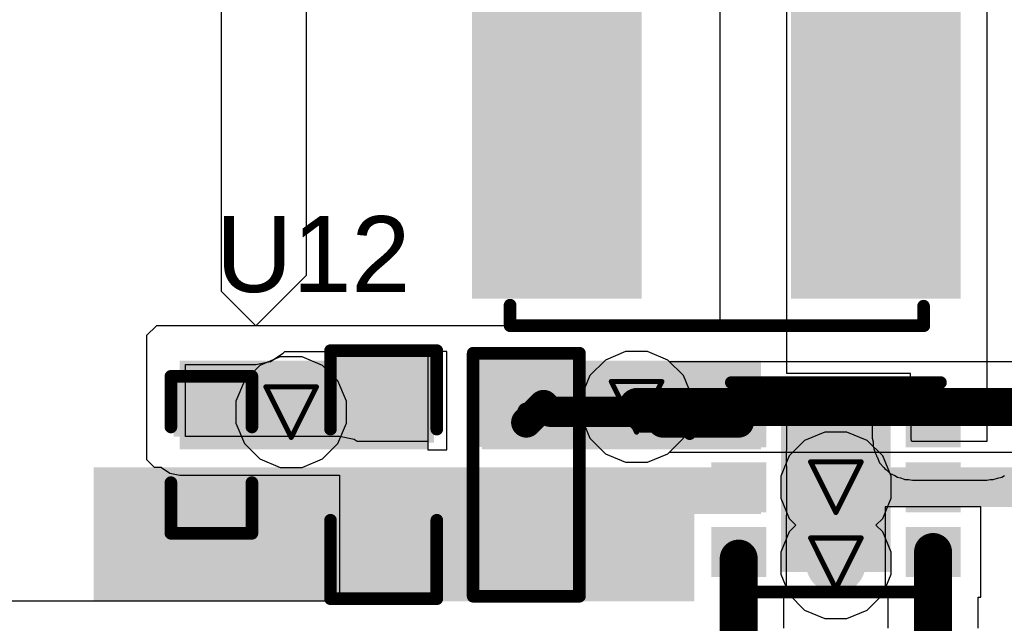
# Model space of a CAD drawing. Header units: inches. Extents: x 0 to 12.2, y 0 to 7.
# Tile 89 of 154: x 0.345 to 0.734, y 3.129 to 3.368. Entities that reach past the tile are written whole.
import ezdxf

# ---------------------------------------------------------------- set-up
doc = ezdxf.new("R2010")
doc.units = ezdxf.units.IN
doc.header["$MEASUREMENT"] = 0
for name, color, linetype in [('Bottom Layer', 5, 'Continuous'), ('Drill Drawing', 1, 'Continuous'), ('Layer 1', 16, 'Continuous'), ('Layer 2', 76, 'Continuous'), ('Top Layer', 1, 'Continuous'), ('Top Overlay', 2, 'Continuous'), ('Top Paste', 8, 'Continuous'), ('Top Solder', 216, 'Continuous'), ('Via Holes', 16, 'Continuous')]:
    doc.layers.add(name, color=color, linetype=linetype)
doc.styles.add('Arial', font='txt', dxfattribs={"height": 0.2})

# ---------------------------------------------------------------- blocks, each defined once
blk = doc.blocks.new('WSON_6_EP_2_2__19')
at = {"layer": 'Top Layer'}
for points in [[(-0.02953, 0.03347), (-0.02953, 0.01772), (-0.04725, 0.01772), (-0.04725, 0.03347)], [(-0.01969, 0.0315), (0.01969, 0.0315), (0.01969, -0.0315), (-0.01969, -0.0315)], [(0.04725, 0.03347), (0.04725, 0.01772), (0.02953, 0.01772), (0.02953, 0.03347)], [(-0.02953, 0.00787), (-0.02953, -0.00787), (-0.04725, -0.00787), (-0.04725, 0.00787)], [(0.04725, 0.00787), (0.04725, -0.00787), (0.02953, -0.00787), (0.02953, 0.00787)], [(-0.02953, -0.01772), (-0.02953, -0.03347), (-0.04725, -0.03347), (-0.04725, -0.01772)], [(0.04725, -0.01772), (0.04725, -0.03347), (0.02953, -0.03347), (0.02953, -0.01772)]]:
    blk.add_hatch(color=1, dxfattribs=at).paths.add_polyline_path(points)
at = {"layer": 'Top Paste'}
for points in [[(-0.02953, 0.03347), (-0.02953, 0.01772), (-0.04725, 0.01772), (-0.04725, 0.03347)], [(-0.01969, 0.0315), (0.01969, 0.0315), (0.01969, -0.0315), (-0.01969, -0.0315)], [(0.04725, 0.03347), (0.04725, 0.01772), (0.02953, 0.01772), (0.02953, 0.03347)], [(-0.02953, 0.00787), (-0.02953, -0.00787), (-0.04725, -0.00787), (-0.04725, 0.00787)], [(0.04725, 0.00787), (0.04725, -0.00787), (0.02953, -0.00787), (0.02953, 0.00787)], [(-0.02953, -0.01772), (-0.02953, -0.03347), (-0.04725, -0.03347), (-0.04725, -0.01772)], [(0.04725, -0.01772), (0.04725, -0.03347), (0.02953, -0.03347), (0.02953, -0.01772)]]:
    blk.add_hatch(color=8, dxfattribs=at).paths.add_polyline_path(points)
at = {"layer": 'Top Solder'}
for points in [[(-0.02753, 0.03547), (-0.02753, 0.01572), (-0.04925, 0.01572), (-0.04925, 0.03547)], [(0.04925, 0.03547), (0.04925, 0.01572), (0.02753, 0.01572), (0.02753, 0.03547)], [(-0.02168, 0.0335), (0.02168, 0.0335), (0.02168, -0.0335), (-0.02168, -0.0335)], [(-0.02753, 0.00987), (-0.02753, -0.00987), (-0.04925, -0.00987), (-0.04925, 0.00987)], [(0.04925, 0.00987), (0.04925, -0.00987), (0.02753, -0.00987), (0.02753, 0.00987)], [(-0.02753, -0.01572), (-0.02753, -0.03547), (-0.04925, -0.03547), (-0.04925, -0.01572)], [(0.04925, -0.01572), (0.04925, -0.03547), (0.02753, -0.03547), (0.02753, -0.01572)]]:
    blk.add_hatch(color=216, dxfattribs=at).paths.add_polyline_path(points)
at = {"layer": 'Top Overlay', "const_width": 0.005}
for points in [[(-0.0413, 0.04134), (0.04134, 0.04134)], [(-0.05777, 0.02117), (-0.05777, 0.03117)], [(-0.05777, 0.03117), (-0.05277, 0.02617)], [(-0.05777, 0.02117), (-0.05277, 0.02617)], [(-0.0413, -0.04134), (0.04134, -0.04134)]]:
    blk.add_lwpolyline(points, dxfattribs=at)
at = {"layer": 'Top Overlay', "const_width": 0.0025}
for points in [[(-0.04255, 0.04134, 1), (-0.04005, 0.04134, 1)], [(0.04009, 0.04134, 1), (0.04259, 0.04134, 1)], [(-0.05902, 0.03117, 1), (-0.05652, 0.03117, 1)], [(-0.05902, 0.03117, 1), (-0.05652, 0.03117, 1)], [(-0.05402, 0.02617, 1), (-0.05152, 0.02617, 1)], [(-0.05402, 0.02617, 1), (-0.05152, 0.02617, 1)], [(-0.05902, 0.02117, 1), (-0.05652, 0.02117, 1)], [(-0.05902, 0.02117, 1), (-0.05652, 0.02117, 1)], [(-0.04255, -0.04134, 1), (-0.04005, -0.04134, 1)], [(0.04009, -0.04134, 1), (0.04259, -0.04134, 1)]]:
    blk.add_lwpolyline(points, format="xyb", close=True, dxfattribs=at)
blk = doc.blocks.new('R___0603_82')
at = {"layer": 'Top Layer'}
for points in [[(-0.015, 0.0175), (-0.015, -0.0175), (-0.045, -0.0175), (-0.045, 0.0175)], [(0.045, 0.0175), (0.045, -0.0175), (0.015, -0.0175), (0.015, 0.0175)]]:
    blk.add_hatch(color=1, dxfattribs=at).paths.add_polyline_path(points)
at = {"layer": 'Top Paste'}
for points in [[(-0.015, 0.0175), (-0.015, -0.0175), (-0.045, -0.0175), (-0.045, 0.0175)], [(0.045, 0.0175), (0.045, -0.0175), (0.015, -0.0175), (0.015, 0.0175)]]:
    blk.add_hatch(color=8, dxfattribs=at).paths.add_polyline_path(points)
at = {"layer": 'Top Solder'}
for points in [[(-0.011, 0.0215), (-0.011, -0.0215), (-0.049, -0.0215), (-0.049, 0.0215)], [(0.049, 0.0215), (0.049, -0.0215), (0.011, -0.0215), (0.011, 0.0215)]]:
    blk.add_hatch(color=216, dxfattribs=at).paths.add_polyline_path(points)
at = {"layer": 'Top Overlay', "const_width": 0.005}
for points in [[(-0.048, -0.021), (-0.048, 0.021)], [(0.048, 0.021), (-0.048, 0.021)], [(0.048, -0.021), (0.048, 0.021)], [(0.048, -0.021), (-0.048, -0.021)]]:
    blk.add_lwpolyline(points, dxfattribs=at)
at = {"layer": 'Top Overlay', "const_width": 0.0025}
for points in [[(-0.04925, 0.021, 1), (-0.04675, 0.021, 1)], [(-0.04925, 0.021, 1), (-0.04675, 0.021, 1)], [(0.04675, 0.021, 1), (0.04925, 0.021, 1)], [(0.04675, 0.021, 1), (0.04925, 0.021, 1)], [(-0.04925, -0.021, 1), (-0.04675, -0.021, 1)], [(-0.04925, -0.021, 1), (-0.04675, -0.021, 1)], [(0.04675, -0.021, 1), (0.04925, -0.021, 1)], [(0.04675, -0.021, 1), (0.04925, -0.021, 1)]]:
    blk.add_lwpolyline(points, format="xyb", close=True, dxfattribs=at)
blk = doc.blocks.new('YNR4018_220M_183')
at = {"layer": 'Top Layer'}
for points in [[(-0.09449, 0.0689), (-0.0315, 0.0689), (-0.0315, -0.0689), (-0.09449, -0.0689)], [(0.0315, 0.0689), (0.09449, 0.0689), (0.09449, -0.0689), (0.0315, -0.0689)]]:
    blk.add_hatch(color=1, dxfattribs=at).paths.add_polyline_path(points)
at = {"layer": 'Top Paste'}
for points in [[(-0.09449, 0.0689), (-0.0315, 0.0689), (-0.0315, -0.0689), (-0.09449, -0.0689)], [(0.0315, 0.0689), (0.09449, 0.0689), (0.09449, -0.0689), (0.0315, -0.0689)]]:
    blk.add_hatch(color=8, dxfattribs=at).paths.add_polyline_path(points)
at = {"layer": 'Top Solder'}
for points in [[(-0.09649, 0.0709), (-0.0295, 0.0709), (-0.0295, -0.0709), (-0.09649, -0.0709)], [(0.0295, 0.0709), (0.09649, 0.0709), (0.09649, -0.0709), (0.0295, -0.0709)]]:
    blk.add_hatch(color=216, dxfattribs=at).paths.add_polyline_path(points)
at = {"layer": 'Top Overlay', "const_width": 0.005}
for points in [[(-0.082, 0.0815), (0.0815, 0.0815)], [(-0.082, 0.0815), (-0.08189, 0.07302)], [(0.0815, 0.0738), (0.0815, 0.0815)], [(-0.08149, -0.08153), (-0.08149, -0.07341)], [(0.08189, -0.0738), (0.08199, -0.08153)], [(-0.08149, -0.08153), (0.08199, -0.08153)]]:
    blk.add_lwpolyline(points, dxfattribs=at)
at = {"layer": 'Top Overlay', "const_width": 0.0025}
for points in [[(-0.08325, 0.0815, 1), (-0.08075, 0.0815, 1)], [(-0.08325, 0.0815, 1), (-0.08075, 0.0815, 1)], [(0.08025, 0.0815, 1), (0.08275, 0.0815, 1)], [(0.08025, 0.0815, 1), (0.08275, 0.0815, 1)], [(-0.08314, 0.07302, 1), (-0.08064, 0.07302, 1)], [(0.08025, 0.0738, 1), (0.08275, 0.0738, 1)], [(-0.08274, -0.07341, 1), (-0.08024, -0.07341, 1)], [(0.08064, -0.0738, 1), (0.08314, -0.0738, 1)], [(-0.08274, -0.08153, 1), (-0.08024, -0.08153, 1)], [(-0.08274, -0.08153, 1), (-0.08024, -0.08153, 1)], [(0.08074, -0.08153, 1), (0.08324, -0.08153, 1)], [(0.08074, -0.08153, 1), (0.08324, -0.08153, 1)]]:
    blk.add_lwpolyline(points, format="xyb", close=True, dxfattribs=at)
blk = doc.blocks.new('C___0402_259')
at = {"layer": 'Top Layer'}
for points in [[(-0.0275, -0.0125), (-0.0275, 0.0125), (-0.0095, 0.0125), (-0.0095, -0.0125)], [(0.0095, -0.0125), (0.0095, 0.0125), (0.0275, 0.0125), (0.0275, -0.0125)]]:
    blk.add_hatch(color=1, dxfattribs=at).paths.add_polyline_path(points)
at = {"layer": 'Top Paste'}
for points in [[(-0.0275, -0.0125), (-0.0275, 0.0125), (-0.0095, 0.0125), (-0.0095, -0.0125)], [(0.0095, -0.0125), (0.0095, 0.0125), (0.0275, 0.0125), (0.0275, -0.0125)]]:
    blk.add_hatch(color=8, dxfattribs=at).paths.add_polyline_path(points)
at = {"layer": 'Top Solder'}
for points in [[(-0.02986, -0.01486), (-0.02986, 0.01486), (-0.00714, 0.01486), (-0.00714, -0.01486)], [(0.00714, -0.01486), (0.00714, 0.01486), (0.02986, 0.01486), (0.02986, -0.01486)]]:
    blk.add_hatch(color=216, dxfattribs=at).paths.add_polyline_path(points)
at = {"layer": 'Top Overlay', "const_width": 0.005}
for points in [[(-0.031, -0.016), (-0.031, 0.016)], [(-0.031, 0.016), (-0.011, 0.016)], [(0.031, 0.016), (0.011, 0.016)], [(0.031, -0.016), (0.031, 0.016)], [(-0.011, -0.016), (-0.031, -0.016)], [(0.031, -0.016), (0.011, -0.016)]]:
    blk.add_lwpolyline(points, dxfattribs=at)
at = {"layer": 'Top Overlay', "const_width": 0.0025}
for points in [[(-0.03225, 0.016, 1), (-0.02975, 0.016, 1)], [(-0.03225, 0.016, 1), (-0.02975, 0.016, 1)], [(-0.01225, 0.016, 1), (-0.00975, 0.016, 1)], [(0.00975, 0.016, 1), (0.01225, 0.016, 1)], [(0.02975, 0.016, 1), (0.03225, 0.016, 1)], [(0.02975, 0.016, 1), (0.03225, 0.016, 1)], [(-0.03225, -0.016, 1), (-0.02975, -0.016, 1)], [(-0.03225, -0.016, 1), (-0.02975, -0.016, 1)], [(-0.01225, -0.016, 1), (-0.00975, -0.016, 1)], [(0.00975, -0.016, 1), (0.01225, -0.016, 1)], [(0.02975, -0.016, 1), (0.03225, -0.016, 1)], [(0.02975, -0.016, 1), (0.03225, -0.016, 1)]]:
    blk.add_lwpolyline(points, format="xyb", close=True, dxfattribs=at)
blk = doc.blocks.new('C___0603_260')
at = {"layer": 'Top Layer'}
for points in [[(-0.015, 0.0175), (-0.015, -0.0175), (-0.045, -0.0175), (-0.045, 0.0175)], [(0.045, 0.0175), (0.045, -0.0175), (0.015, -0.0175), (0.015, 0.0175)]]:
    blk.add_hatch(color=1, dxfattribs=at).paths.add_polyline_path(points)
at = {"layer": 'Top Paste'}
for points in [[(-0.015, 0.0175), (-0.015, -0.0175), (-0.045, -0.0175), (-0.045, 0.0175)], [(0.045, 0.0175), (0.045, -0.0175), (0.015, -0.0175), (0.015, 0.0175)]]:
    blk.add_hatch(color=8, dxfattribs=at).paths.add_polyline_path(points)
at = {"layer": 'Top Solder'}
for points in [[(-0.01264, 0.01986), (-0.01264, -0.01986), (-0.04736, -0.01986), (-0.04736, 0.01986)], [(0.04736, 0.01986), (0.04736, -0.01986), (0.01264, -0.01986), (0.01264, 0.01986)]]:
    blk.add_hatch(color=216, dxfattribs=at).paths.add_polyline_path(points)
at = {"layer": 'Top Overlay', "const_width": 0.005}
for points in [[(-0.049, -0.021), (-0.049, 0.021)], [(-0.018, 0.021), (-0.049, 0.021)], [(0.049, 0.021), (0.018, 0.021)], [(0.049, -0.021), (0.049, 0.021)], [(-0.018, -0.021), (-0.049, -0.021)], [(0.049, -0.021), (0.018, -0.021)]]:
    blk.add_lwpolyline(points, dxfattribs=at)
at = {"layer": 'Top Overlay', "const_width": 0.0025}
for points in [[(-0.05025, 0.021, 1), (-0.04775, 0.021, 1)], [(-0.05025, 0.021, 1), (-0.04775, 0.021, 1)], [(-0.01925, 0.021, 1), (-0.01675, 0.021, 1)], [(0.01675, 0.021, 1), (0.01925, 0.021, 1)], [(0.04775, 0.021, 1), (0.05025, 0.021, 1)], [(0.04775, 0.021, 1), (0.05025, 0.021, 1)], [(-0.05025, -0.021, 1), (-0.04775, -0.021, 1)], [(-0.05025, -0.021, 1), (-0.04775, -0.021, 1)], [(-0.01925, -0.021, 1), (-0.01675, -0.021, 1)], [(0.01675, -0.021, 1), (0.01925, -0.021, 1)], [(0.04775, -0.021, 1), (0.05025, -0.021, 1)], [(0.04775, -0.021, 1), (0.05025, -0.021, 1)]]:
    blk.add_lwpolyline(points, format="xyb", close=True, dxfattribs=at)

msp = doc.modelspace()

# ---------------------------------------------------------------- hatches: boundary and pattern name
at = {"layer": 'Bottom Layer'}
h = msp.add_hatch(color=5, dxfattribs=at)
edge = h.paths.add_edge_path()
edge.add_arc((0.58858, 3.21481), 0.01181, 0, 360)
h = msp.add_hatch(color=5, dxfattribs=at)
edge = h.paths.add_edge_path()
edge.add_arc((0.4521, 3.21271), 0.01181, 0, 360)
h = msp.add_hatch(color=5, dxfattribs=at)
edge = h.paths.add_edge_path()
edge.add_arc((0.66732, 3.18307), 0.01181, 0, 360)
h = msp.add_hatch(color=5, dxfattribs=at)
edge = h.paths.add_edge_path()
edge.add_arc((0.66732, 3.15302), 0.01181, 0, 360)
at = {"layer": 'Layer 1'}
h = msp.add_hatch(color=16, dxfattribs=at)
edge = h.paths.add_edge_path()
edge.add_arc((0.58858, 3.21481), 0.01181, 0, 360)
h = msp.add_hatch(color=16, dxfattribs=at)
edge = h.paths.add_edge_path()
edge.add_arc((0.4521, 3.21271), 0.01181, 0, 360)
h = msp.add_hatch(color=16, dxfattribs=at)
edge = h.paths.add_edge_path()
edge.add_arc((0.66732, 3.18307), 0.01181, 0, 360)
h = msp.add_hatch(color=16, dxfattribs=at)
edge = h.paths.add_edge_path()
edge.add_arc((0.66732, 3.15302), 0.01181, 0, 360)
at = {"layer": 'Layer 2'}
h = msp.add_hatch(color=76, dxfattribs=at)
edge = h.paths.add_edge_path()
edge.add_arc((0.58858, 3.21481), 0.01181, 0, 360)
h = msp.add_hatch(color=76, dxfattribs=at)
edge = h.paths.add_edge_path()
edge.add_arc((0.4521, 3.21271), 0.01181, 0, 360)
h = msp.add_hatch(color=76, dxfattribs=at)
edge = h.paths.add_edge_path()
edge.add_arc((0.66732, 3.18307), 0.01181, 0, 360)
h = msp.add_hatch(color=76, dxfattribs=at)
edge = h.paths.add_edge_path()
edge.add_arc((0.66732, 3.15302), 0.01181, 0, 360)
at = {"layer": 'Top Layer'}
for points in [[(0.40809, 3.19802), (0.50614, 3.19802), (0.50614, 3.23302), (0.40809, 3.23302)], [(0.5275, 3.198), (0.63779, 3.198), (0.63779, 3.23302), (0.5275, 3.23302)], [(0.37401, 3.138), (0.61143, 3.138), (0.61143, 3.19087), (0.37401, 3.19087)], [(0.47114, 3.1752), (0.63779, 3.1752), (0.63779, 3.19095), (0.47114, 3.19095)], [(0.57758, 3.17255), (0.63779, 3.17255), (0.63779, 3.19095), (0.57758, 3.19095)], [(0.66732, 3.1752), (0.79204, 3.1752), (0.79204, 3.19095), (0.66732, 3.19095)]]:
    msp.add_hatch(color=1, dxfattribs=at).paths.add_polyline_path(points)
h = msp.add_hatch(color=1, dxfattribs=at)
edge = h.paths.add_edge_path()
edge.add_arc((0.58858, 3.21481), 0.01181, 0, 360)
h = msp.add_hatch(color=1, dxfattribs=at)
edge = h.paths.add_edge_path()
edge.add_arc((0.4521, 3.21271), 0.01181, 0, 360)
h = msp.add_hatch(color=1, dxfattribs=at)
edge = h.paths.add_edge_path()
edge.add_arc((0.66732, 3.18307), 0.01181, 0, 360)
h = msp.add_hatch(color=1, dxfattribs=at)
edge = h.paths.add_edge_path()
edge.add_arc((0.66732, 3.15302), 0.01181, 0, 360)
at = {"layer": 'Via Holes'}
h = msp.add_hatch(color=7, dxfattribs=at)
edge = h.paths.add_edge_path()
edge.add_arc((0.4521, 3.21271), 0.00591, 0, 360)
h = msp.add_hatch(color=7, dxfattribs=at)
edge = h.paths.add_edge_path()
edge.add_arc((0.58858, 3.21481), 0.00591, 0, 360)
h = msp.add_hatch(color=7, dxfattribs=at)
edge = h.paths.add_edge_path()
edge.add_arc((0.66732, 3.18307), 0.00591, 0, 360)
h = msp.add_hatch(color=7, dxfattribs=at)
edge = h.paths.add_edge_path()
edge.add_arc((0.66732, 3.15302), 0.00591, 0, 360)

# ---------------------------------------------------------------- linework, layer by layer
at = {"layer": 'Bottom Layer'}
for p, q in [((0.57623, 3.2333), (0.57009, 3.22716)), ((0.58424, 3.23662), (0.57623, 3.2333)), ((0.59292, 3.23662), (0.58424, 3.23662)), ((0.60094, 3.2333), (0.59292, 3.23662)), ((0.60159, 3.23265), (0.60094, 3.2333)), ((0.847, 3.23265), (0.60159, 3.23265)), ((0.57009, 3.22716), (0.56677, 3.21915)), ((0.56677, 3.21915), (0.56677, 3.21047)), ((0.56677, 3.21047), (0.57009, 3.20245)), ((0.57009, 3.20245), (0.57623, 3.19632)), ((0.57623, 3.19632), (0.58424, 3.193)), ((0.59292, 3.193), (0.60094, 3.19632)), ((0.60094, 3.19632), (0.60159, 3.19697)), ((0.60159, 3.19697), (0.847, 3.19697)), ((0.58424, 3.193), (0.59292, 3.193))]:
    msp.add_line(p, q, dxfattribs=at)
for points, const_width in [([(0.58898, 3.21481), (0.85961, 3.21481)], 0.015), ([(0.58858, 3.21281), (0.58898, 3.21241)], 0.007)]:
    msp.add_lwpolyline(points, dxfattribs=dict(at, const_width=const_width))
for points, const_width in [([(0.58523, 3.21481, 1), (0.59273, 3.21481, 1)], 0.0075), ([(0.58683, 3.21281, 1), (0.59033, 3.21281, 1)], 0.0035), ([(0.58723, 3.21241, 1), (0.59073, 3.21241, 1)], 0.0035)]:
    msp.add_lwpolyline(points, format="xyb", close=True, dxfattribs=dict(at, const_width=const_width))
at = {"layer": 'Drill Drawing', "const_width": 0.002}
for points in [[(0.57858, 3.22481), (0.59858, 3.22481)], [(0.57858, 3.22481), (0.58858, 3.20481)], [(0.58858, 3.20481), (0.59858, 3.22481)], [(0.4421, 3.22271), (0.4621, 3.22271)], [(0.4421, 3.22271), (0.4521, 3.20271)], [(0.4521, 3.20271), (0.4621, 3.22271)], [(0.65732, 3.19307), (0.67732, 3.19307)], [(0.65732, 3.19307), (0.66732, 3.17307)], [(0.66732, 3.17307), (0.67732, 3.19307)], [(0.65732, 3.16302), (0.67732, 3.16302)], [(0.65732, 3.16302), (0.66732, 3.14302)], [(0.66732, 3.14302), (0.67732, 3.16302)]]:
    msp.add_lwpolyline(points, dxfattribs=at)
at = {"layer": 'Drill Drawing', "const_width": 0.001}
for points in [[(0.57808, 3.22481, 1), (0.57908, 3.22481, 1)], [(0.57808, 3.22481, 1), (0.57908, 3.22481, 1)], [(0.59808, 3.22481, 1), (0.59908, 3.22481, 1)], [(0.59808, 3.22481, 1), (0.59908, 3.22481, 1)], [(0.4416, 3.22271, 1), (0.4426, 3.22271, 1)], [(0.4416, 3.22271, 1), (0.4426, 3.22271, 1)], [(0.4616, 3.22271, 1), (0.4626, 3.22271, 1)], [(0.4616, 3.22271, 1), (0.4626, 3.22271, 1)], [(0.58808, 3.20481, 1), (0.58908, 3.20481, 1)], [(0.58808, 3.20481, 1), (0.58908, 3.20481, 1)], [(0.4516, 3.20271, 1), (0.4526, 3.20271, 1)], [(0.4516, 3.20271, 1), (0.4526, 3.20271, 1)], [(0.65682, 3.19307, 1), (0.65782, 3.19307, 1)], [(0.65682, 3.19307, 1), (0.65782, 3.19307, 1)], [(0.67682, 3.19307, 1), (0.67782, 3.19307, 1)], [(0.67682, 3.19307, 1), (0.67782, 3.19307, 1)], [(0.66682, 3.17307, 1), (0.66782, 3.17307, 1)], [(0.66682, 3.17307, 1), (0.66782, 3.17307, 1)], [(0.65682, 3.16302, 1), (0.65782, 3.16302, 1)], [(0.65682, 3.16302, 1), (0.65782, 3.16302, 1)], [(0.67682, 3.16302, 1), (0.67782, 3.16302, 1)], [(0.67682, 3.16302, 1), (0.67782, 3.16302, 1)], [(0.66682, 3.14302, 1), (0.66782, 3.14302, 1)], [(0.66682, 3.14302, 1), (0.66782, 3.14302, 1)]]:
    msp.add_lwpolyline(points, format="xyb", close=True, dxfattribs=at)
at = {"layer": 'Layer 1'}
for p, q in [((0.57623, 3.2333), (0.57009, 3.22716)), ((0.58424, 3.23662), (0.57623, 3.2333)), ((0.59292, 3.23662), (0.58424, 3.23662)), ((0.60094, 3.2333), (0.59292, 3.23662)), ((0.60707, 3.22716), (0.60094, 3.2333)), ((0.57009, 3.22716), (0.56677, 3.21915)), ((0.61039, 3.21915), (0.60707, 3.22716)), ((0.56677, 3.21915), (0.56677, 3.21047)), ((0.61039, 3.21047), (0.61039, 3.21915)), ((0.56677, 3.21047), (0.57009, 3.20245)), ((0.60707, 3.20245), (0.61039, 3.21047)), ((0.57009, 3.20245), (0.57623, 3.19632)), ((0.60094, 3.19632), (0.60707, 3.20245)), ((0.57623, 3.19632), (0.58424, 3.193)), ((0.59292, 3.193), (0.60094, 3.19632)), ((0.58424, 3.193), (0.59292, 3.193))]:
    msp.add_line(p, q, dxfattribs=at)
at = {"layer": 'Layer 2'}
for p, q in [((0.44776, 3.23452), (0.43974, 3.2312)), ((0.45643, 3.23452), (0.44776, 3.23452)), ((0.46445, 3.2312), (0.45643, 3.23452)), ((0.57623, 3.2333), (0.57009, 3.22716)), ((0.58424, 3.23662), (0.57623, 3.2333)), ((0.59292, 3.23662), (0.58424, 3.23662)), ((0.60094, 3.2333), (0.59292, 3.23662)), ((0.60707, 3.22716), (0.60094, 3.2333)), ((0.43974, 3.2312), (0.43361, 3.22507)), ((0.47059, 3.22507), (0.46445, 3.2312)), ((0.57009, 3.22716), (0.56677, 3.21915)), ((0.61039, 3.21915), (0.60707, 3.22716)), ((0.43361, 3.22507), (0.43028, 3.21705)), ((0.47391, 3.21705), (0.47059, 3.22507)), ((0.56677, 3.21915), (0.56677, 3.21047)), ((0.61039, 3.21047), (0.61039, 3.21915)), ((0.43028, 3.21705), (0.43028, 3.20837)), ((0.47391, 3.20837), (0.47391, 3.21705)), ((0.56677, 3.21047), (0.57009, 3.20245)), ((0.60707, 3.20245), (0.61039, 3.21047)), ((0.43028, 3.20837), (0.43361, 3.20036)), ((0.47059, 3.20036), (0.47391, 3.20837)), ((0.57009, 3.20245), (0.57623, 3.19632)), ((0.60094, 3.19632), (0.60707, 3.20245)), ((0.66298, 3.20488), (0.65497, 3.20156)), ((0.67166, 3.20488), (0.66298, 3.20488)), ((0.67968, 3.20156), (0.67166, 3.20488)), ((0.43361, 3.20036), (0.43974, 3.19422)), ((0.46445, 3.19422), (0.47059, 3.20036)), ((0.65497, 3.20156), (0.64883, 3.19543)), ((0.68581, 3.19543), (0.67968, 3.20156)), ((0.43974, 3.19422), (0.44776, 3.1909)), ((0.45643, 3.1909), (0.46445, 3.19422)), ((0.57623, 3.19632), (0.58424, 3.193)), ((0.59292, 3.193), (0.60094, 3.19632)), ((0.64883, 3.19543), (0.64551, 3.18741)), ((0.68913, 3.18741), (0.68581, 3.19543)), ((0.44776, 3.1909), (0.45643, 3.1909)), ((0.58424, 3.193), (0.59292, 3.193)), ((0.64551, 3.18741), (0.64551, 3.17873)), ((0.68913, 3.17873), (0.68913, 3.18741)), ((0.64551, 3.17873), (0.64883, 3.17072)), ((0.68581, 3.17072), (0.68913, 3.17873)), ((0.64883, 3.17072), (0.6515, 3.16805)), ((0.68314, 3.16805), (0.68581, 3.17072)), ((0.6515, 3.16805), (0.64883, 3.16538)), ((0.68581, 3.16538), (0.68314, 3.16805)), ((0.64883, 3.16538), (0.64551, 3.15736)), ((0.68913, 3.15736), (0.68581, 3.16538)), ((0.64551, 3.15736), (0.64551, 3.14868)), ((0.68913, 3.14868), (0.68913, 3.15736)), ((0.64551, 3.14868), (0.64883, 3.14067)), ((0.68581, 3.14067), (0.68913, 3.14868)), ((0.64883, 3.14067), (0.65497, 3.13453)), ((0.67968, 3.13453), (0.68581, 3.14067)), ((0.65497, 3.13453), (0.66298, 3.13121)), ((0.67166, 3.13121), (0.67968, 3.13453)), ((0.66298, 3.13121), (0.67166, 3.13121))]:
    msp.add_line(p, q, dxfattribs=at)
at = {"layer": 'Top Layer'}
for p, q in [((0.458, 3.7482), (0.458, 3.26672)), ((0.62142, 3.62099), (0.62142, 3.24686)), ((0.42459, 3.26041), (0.42459, 3.5885)), ((0.648, 3.22805), (0.648, 3.39693)), ((0.727, 3.39578), (0.727, 3.20114)), ((0.458, 3.26672), (0.43814, 3.24686)), ((0.43814, 3.24686), (0.42459, 3.26041)), ((0.39886, 3.24686), (0.395, 3.243)), ((0.43814, 3.24686), (0.39886, 3.24686)), ((0.62142, 3.24686), (0.43814, 3.24686)), ((0.395, 3.243), (0.395, 3.19397)), ((0.44399, 3.23273), (0.44895, 3.23605)), ((0.44895, 3.23605), (0.44957, 3.23666)), ((0.44957, 3.23666), (0.49914, 3.23666)), ((0.49914, 3.23666), (0.50614, 3.23666)), ((0.50614, 3.23666), (0.50614, 3.19787)), ((0.51364, 3.23666), (0.50614, 3.23666)), ((0.50614, 3.23666), (0.50614, 3.20114)), ((0.51364, 3.19787), (0.51364, 3.23666)), ((0.41029, 3.20312), (0.41029, 3.23157)), ((0.41029, 3.23157), (0.43814, 3.23157)), ((0.43814, 3.23157), (0.44399, 3.23273)), ((0.69685, 3.22805), (0.648, 3.22805)), ((0.69685, 3.22457), (0.69685, 3.22805)), ((0.69701, 3.22457), (0.69685, 3.22457)), ((0.69701, 3.21276), (0.69701, 3.22457)), ((0.64799, 3.21274), (0.648, 3.21276)), ((0.64799, 3.198), (0.64799, 3.21274)), ((0.648, 3.21276), (0.68171, 3.21276)), ((0.68171, 3.21276), (0.68171, 3.20245)), ((0.69701, 3.20245), (0.69701, 3.21276)), ((0.47114, 3.20312), (0.41029, 3.20312)), ((0.47699, 3.20195), (0.47114, 3.20312)), ((0.4782, 3.20114), (0.47699, 3.20195)), ((0.68171, 3.20245), (0.68201, 3.20098)), ((0.69726, 3.2012), (0.69701, 3.20245)), ((0.50614, 3.20114), (0.4782, 3.20114)), ((0.64779, 3.19702), (0.64799, 3.198)), ((0.68201, 3.20098), (0.68201, 3.19947)), ((0.68201, 3.19947), (0.68226, 3.19821)), ((0.68226, 3.19821), (0.68226, 3.19821)), ((0.68226, 3.19821), (0.68226, 3.19821)), ((0.68226, 3.19821), (0.68283, 3.19682)), ((0.69753, 3.20114), (0.69726, 3.2012)), ((0.727, 3.20114), (0.69753, 3.20114)), ((0.727, 3.20114), (0.727, 3.20114)), ((0.50614, 3.19787), (0.51364, 3.19787)), ((0.64779, 3.19193), (0.64779, 3.19702)), ((0.68283, 3.19682), (0.68288, 3.1966)), ((0.68288, 3.1966), (0.683, 3.19641)), ((0.683, 3.19641), (0.68333, 3.19561)), ((0.68333, 3.19561), (0.6834, 3.19529)), ((0.6834, 3.19529), (0.68358, 3.19502)), ((0.68358, 3.19502), (0.68454, 3.1927)), ((0.395, 3.19397), (0.39803, 3.19095)), ((0.39803, 3.19095), (0.40079, 3.19095)), ((0.40079, 3.19095), (0.40088, 3.19081)), ((0.40088, 3.19081), (0.40419, 3.1886)), ((0.64799, 3.19095), (0.64779, 3.19193)), ((0.64799, 3.17255), (0.64799, 3.19095)), ((0.68454, 3.1927), (0.68454, 3.1927)), ((0.68454, 3.1927), (0.68454, 3.1927)), ((0.68454, 3.1927), (0.68631, 3.19092)), ((0.68631, 3.19092), (0.68671, 3.19033)), ((0.68671, 3.19033), (0.68731, 3.18993)), ((0.40419, 3.1886), (0.40809, 3.18783)), ((0.40809, 3.18783), (0.47114, 3.18783)), ((0.47114, 3.18783), (0.47114, 3.13802)), ((0.68731, 3.18993), (0.68876, 3.18848)), ((0.68876, 3.18848), (0.68876, 3.18848)), ((0.68876, 3.18848), (0.68876, 3.18848)), ((0.68876, 3.18848), (0.69065, 3.1877)), ((0.69065, 3.1877), (0.69168, 3.18701)), ((0.69168, 3.18701), (0.69288, 3.18677)), ((0.69288, 3.18677), (0.69427, 3.1862)), ((0.72952, 3.18606), (0.73115, 3.18667)), ((0.73115, 3.18667), (0.73285, 3.18701)), ((0.73285, 3.18701), (0.73391, 3.18772)), ((0.69427, 3.1862), (0.69427, 3.1862)), ((0.69427, 3.1862), (0.69427, 3.1862)), ((0.69427, 3.1862), (0.69455, 3.18614)), ((0.69455, 3.18614), (0.69605, 3.18614)), ((0.69605, 3.18614), (0.69753, 3.18585)), ((0.69753, 3.18585), (0.727, 3.18585)), ((0.727, 3.18585), (0.72825, 3.1861)), ((0.72825, 3.1861), (0.72952, 3.18606)), ((0.72457, 3.17536), (0.68685, 3.17536)), ((0.68685, 3.17536), (0.68685, 3.13961)), ((0.72457, 3.13961), (0.72457, 3.17536)), ((0.64779, 3.17157), (0.64799, 3.17255)), ((0.64779, 3.13961), (0.64779, 3.17157)), ((0.64677, 3.12742), (0.64677, 3.13961)), ((0.64677, 3.13961), (0.64779, 3.13961)), ((0.68685, 3.13961), (0.68787, 3.13961)), ((0.68787, 3.13961), (0.68787, 3.12742)), ((0.72355, 3.12742), (0.72355, 3.13961)), ((0.72355, 3.13961), (0.72457, 3.13961)), ((0.47112, 3.138), (0.26674, 3.138)), ((0.47114, 3.13802), (0.47112, 3.138))]:
    msp.add_line(p, q, dxfattribs=at)
for points, const_width in [([(0.545, 3.20866), (0.55183, 3.2155)], 0.012), ([(0.55183, 3.2155), (0.55442, 3.2129)], 0.012), ([(0.55442, 3.2129), (0.58849, 3.2129)], 0.012), ([(0.58849, 3.2129), (0.58858, 3.21281)], 0.012), ([(0.58858, 3.21281), (0.59081, 3.21059)], 0.012), ([(0.545, 3.21281), (0.545, 3.213)], 0.007), ([(0.59081, 3.21059), (0.597, 3.21059)], 0.012), ([(0.597, 3.21059), (0.59892, 3.20866)], 0.012), ([(0.59892, 3.20866), (0.62893, 3.20866)], 0.012), ([(0.70571, 3.10642), (0.70571, 3.15748)], 0.015), ([(0.62893, 3.10642), (0.62893, 3.15488)], 0.015)]:
    msp.add_lwpolyline(points, dxfattribs=dict(at, const_width=const_width))
for points, const_width in [([(0.54883, 3.2155, 1), (0.55483, 3.2155, 1)], 0.006), ([(0.54883, 3.2155, 1), (0.55483, 3.2155, 1)], 0.006), ([(0.55142, 3.2129, 1), (0.55742, 3.2129, 1)], 0.006), ([(0.55142, 3.2129, 1), (0.55742, 3.2129, 1)], 0.006), ([(0.58549, 3.2129, 1), (0.59149, 3.2129, 1)], 0.006), ([(0.58549, 3.2129, 1), (0.59149, 3.2129, 1)], 0.006), ([(0.58558, 3.21281, 1), (0.59158, 3.21281, 1)], 0.006), ([(0.58558, 3.21281, 1), (0.59158, 3.21281, 1)], 0.006), ([(0.542, 3.20866, 1), (0.548, 3.20866, 1)], 0.006), ([(0.54325, 3.213, 1), (0.54675, 3.213, 1)], 0.0035), ([(0.54325, 3.21281, 1), (0.54675, 3.21281, 1)], 0.0035), ([(0.58781, 3.21059, 1), (0.59381, 3.21059, 1)], 0.006), ([(0.58781, 3.21059, 1), (0.59381, 3.21059, 1)], 0.006), ([(0.594, 3.21059, 1), (0.6, 3.21059, 1)], 0.006), ([(0.594, 3.21059, 1), (0.6, 3.21059, 1)], 0.006), ([(0.59592, 3.20866, 1), (0.60192, 3.20866, 1)], 0.006), ([(0.59592, 3.20866, 1), (0.60192, 3.20866, 1)], 0.006), ([(0.62593, 3.20866, 1), (0.63193, 3.20866, 1)], 0.006), ([(0.70196, 3.15748, 1), (0.70946, 3.15748, 1)], 0.0075), ([(0.62518, 3.15488, 1), (0.63268, 3.15488, 1)], 0.0075)]:
    msp.add_lwpolyline(points, format="xyb", close=True, dxfattribs=dict(at, const_width=const_width))

# ---------------------------------------------------------------- block references
for name, p in [('YNR4018_220M_183', (0.62008, 3.32839)), ('WSON_6_EP_2_2__19', (0.66732, 3.18307))]:
    msp.add_blockref(name, p)
at = {"rotation": 270}
for name, p in [('C___0603_260', (0.48864, 3.18802)), ('R___0603_82', (0.545, 3.188)), ('C___0402_259', (0.42059, 3.19587))]:
    msp.add_blockref(name, p, dxfattribs=at)

# ---------------------------------------------------------------- texts
at = {"layer": 'Top Overlay', "style": 'Arial'}
msp.add_text('U12', height=0.03, dxfattribs=at).set_placement((0.42234, 3.26016))

doc.saveas('drawing.dxf')
